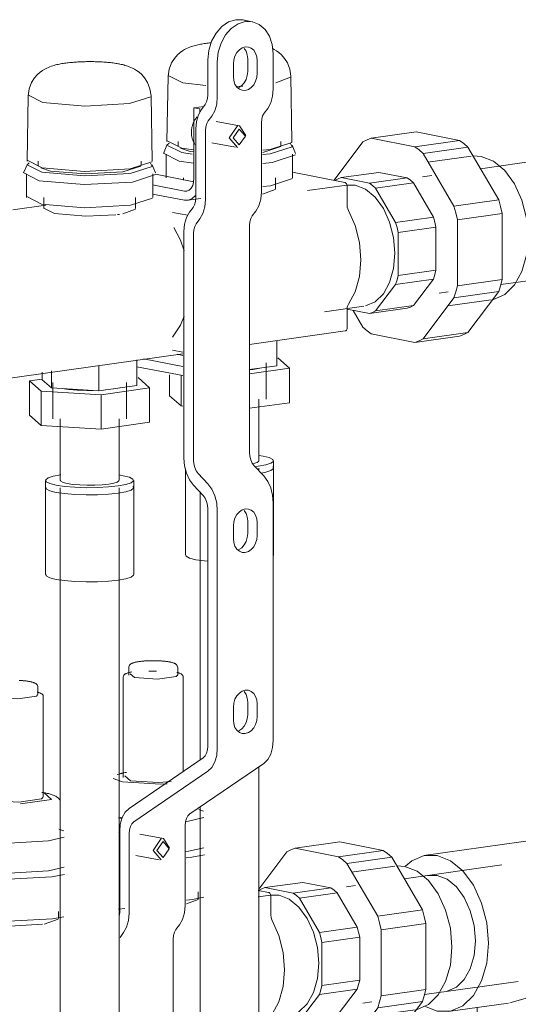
# Model space of a CAD drawing. Header units: millimetres. Extents: x 38570 to 76040, y -5041 to 9267.
# Tile 78 of 169: x 50769 to 50904, y 147 to 415. Entities that reach past the tile are written whole.
import ezdxf

# ---------------------------------------------------------------- set-up
doc = ezdxf.new("R2010")
doc.units = ezdxf.units.MM
doc.layers.add('M-EQPM-____-OTLN', color=50, linetype='Continuous', lineweight=20)
doc.layers.add('P-PIPE-____-OTLN', color=3, linetype='Continuous', lineweight=20)

# ---------------------------------------------------------------- blocks, each defined once
blk = doc.blocks.new('ADSK_Коллектор с регулирующими клапанами и расходомерами - N5-1658201-3D Отопление left')
at = {"layer": 'M-EQPM-____-OTLN'}
for p, q in [((50832.08, 414.32), (50829.48, 414.82)), ((50837.79, 405.57), (50837.79, 396.02)), ((50819.97, 403.93), (50819.97, 394.38)), ((50822.56, 393.88), (50822.56, 403.43)), ((50826.94, 399.36), (50826.94, 402.81)), ((50830.82, 400.77), (50830.82, 404.22)), ((50833.41, 403.72), (50833.41, 400.27)), ((50809.15, 399.46), (50808.84, 381.71)), ((50809.2, 399.67), (50813.14, 397.66)), ((50842.88, 381.71), (50842.57, 399.46)), ((50842.57, 399.46), (50842.57, 399.46)), ((50813.14, 397.66), (50819.44, 396.91)), ((50827.91, 396.72), (50829.53, 396.76)), ((50838.45, 397.64), (50842.52, 399.23)), ((50771.09, 394.11), (50770.78, 376.37)), ((50771.14, 394.33), (50775.08, 392.32)), ((50804.51, 394.11), (50804.51, 394.12)), ((50804.82, 376.37), (50804.51, 394.11)), ((50819.21, 391.74), (50818.25, 390.46)), ((50818.85, 391.25), (50816.21, 390.88)), ((50817.83, 390.57), (50816.21, 390.88)), ((50816.21, 390.88), (50816.21, 371.65)), ((50817.83, 389.71), (50817.83, 390.57)), ((50836.27, 390.73), (50835.31, 389.45)), ((50820.08, 387.31), (50821.04, 388.59)), ((50828.63, 385.94), (50822.23, 387.18)), ((50830.32, 383.35), (50828.63, 385.94)), ((50834.55, 386.81), (50834.55, 368.04)), ((50816.73, 385.17), (50816.73, 366.4)), ((50819.32, 365.9), (50819.32, 384.67)), ((50808.82, 380.71), (50807.9, 378.49)), ((50808.9, 381.93), (50812.91, 379.89)), ((50811.86, 381.71), (50811.86, 380.52)), ((50821.1, 381.37), (50827.5, 380.14)), ((50839.87, 380.52), (50839.87, 381.71)), ((50843.82, 378.49), (50842.91, 380.71)), ((50807.92, 378.52), (50812.16, 376.36)), ((50808.68, 378.28), (50808.68, 371.84)), ((50812.57, 379.86), (50815.2, 379.02)), ((50812.86, 378.7), (50815.67, 378.26)), ((50812.91, 379.89), (50816.12, 379.44)), ((50815.2, 379.02), (50816.17, 378.88)), ((50834.94, 378.76), (50839.82, 380.34)), ((50843.05, 371.84), (50843.05, 378.28)), ((50770.76, 375.37), (50769.84, 373.14)), ((50770.84, 376.59), (50774.85, 374.54)), ((50773.79, 376.36), (50773.79, 375.18)), ((50801.81, 375.18), (50801.81, 376.36)), ((50805.76, 373.14), (50804.84, 375.37)), ((50812.16, 376.36), (50816.11, 375.83)), ((50769.86, 373.18), (50774.1, 371.02)), ((50770.62, 372.94), (50770.62, 366.5)), ((50774.51, 374.51), (50777.14, 373.68)), ((50804.98, 366.5), (50804.98, 372.94)), ((50805.71, 372.79), (50816.13, 370.77)), ((50842.99, 373.35), (50857.24, 370.59)), ((50813.61, 368.21), (50804.93, 369.89)), ((50813.36, 371.84), (50813.36, 371.17)), ((50838.36, 368.78), (50838.36, 371.84)), ((50804.93, 367.42), (50813.61, 365.74)), ((50834.86, 367.36), (50838.32, 368.62)), ((50857.89, 369.48), (50857.89, 364.39)), ((50770.67, 366.72), (50774.72, 364.66)), ((50775.3, 366.5), (50775.3, 363.44)), ((50800.3, 363.44), (50800.3, 366.5)), ((50814.52, 365.72), (50818.11, 366.22)), ((50775.86, 364.39), (50766.87, 363.12)), ((50775.34, 363.6), (50778.28, 362.1)), ((50795.35, 361.8), (50795.91, 361.87)), ((50796.8, 362.02), (50800.26, 363.28)), ((50814.52, 361.62), (50810.37, 362.42)), ((50815.97, 363.76), (50815, 362.48)), ((50833.03, 362.75), (50832.06, 361.48)), ((50816.84, 359.34), (50817.8, 360.62)), ((50813.48, 357.2), (50813.48, 295.48)), ((50816.08, 294.98), (50816.08, 356.7)), ((50831.3, 358.83), (50831.3, 297.12)), ((50857.89, 336.11), (50857.89, 331.01)), ((50831.3, 326.49), (50857.38, 330.15)), ((50838.75, 320.69), (50838.75, 327.59)), ((50810.37, 324.94), (50813.19, 324.4)), ((50679.26, 305.14), (50813.19, 323.94)), ((50800.69, 315.34), (50800.69, 322.25)), ((50813.19, 320.45), (50802.51, 322.52)), ((50811.66, 323.8), (50813.19, 323.5)), ((50842.18, 319.99), (50839.05, 322.8)), ((50774.91, 316.85), (50774.91, 318.97)), ((50777.38, 314.63), (50777.38, 319.32)), ((50790.28, 320.78), (50790.28, 313.88)), ((50800.69, 320.4), (50813.19, 317.99)), ((50838.75, 320.69), (50831.3, 319.64)), ((50831.3, 318.46), (50842.18, 319.99)), ((50832.35, 319.69), (50831.34, 319.57)), ((50834.1, 320.01), (50832.35, 319.69)), ((50835.86, 311.58), (50835.86, 321.44)), ((50842.18, 310.62), (50842.18, 319.99)), ((50774.91, 317.04), (50771.48, 316.56)), ((50771.48, 316.56), (50774.61, 313.75)), ((50771.48, 307.19), (50771.48, 316.56)), ((50777.38, 314.63), (50774.91, 316.85)), ((50804.12, 314.65), (50800.98, 317.46)), ((50809.54, 312.53), (50809.54, 318.2)), ((50812.68, 309.73), (50812.68, 318.09)), ((50774.61, 313.75), (50790.93, 312.8)), ((50774.61, 304.38), (50774.61, 313.75)), ((50790.28, 313.88), (50777.38, 314.63)), ((50777.8, 316.1), (50777.8, 306.23)), ((50800.69, 315.34), (50790.28, 313.88)), ((50790.93, 312.8), (50804.12, 314.65)), ((50794.28, 314.35), (50792.09, 314.12)), ((50796.03, 314.67), (50794.28, 314.35)), ((50797.8, 306.23), (50797.8, 316.1)), ((50804.12, 305.28), (50804.12, 314.65)), ((50790.93, 303.43), (50790.93, 312.8)), ((50812.68, 309.73), (50809.54, 312.53)), ((50833.86, 294.81), (50833.86, 311.58)), ((50813.19, 309.7), (50812.68, 309.73)), ((50842.18, 310.62), (50831.3, 309.09)), ((50774.61, 304.38), (50771.48, 307.19)), ((50779.8, 306.23), (50779.8, 289.47)), ((50795.8, 289.47), (50795.8, 306.23)), ((50790.93, 303.43), (50774.61, 304.38)), ((50804.12, 305.28), (50790.93, 303.43)), ((50837.86, 292.84), (50837.86, 294.81)), ((50813.86, 292.63), (50813.86, 269.17)), ((50832.6, 293.45), (50835.19, 290.67)), ((50832.86, 293.2), (50833.64, 293.3)), ((50837.86, 292.84), (50837.66, 293.2)), ((50837.66, 293.2), (50837.86, 292.84)), ((50837.86, 269.17), (50837.86, 292.84)), ((50775.8, 289.47), (50775.8, 287.49)), ((50799.8, 287.49), (50799.8, 289.47)), ((50819.97, 288.53), (50817.38, 291.31)), ((50775.8, 287.49), (50775.8, 263.82)), ((50799.8, 287.49), (50799.6, 287.85)), ((50799.6, 287.85), (50799.8, 287.49)), ((50799.8, 263.82), (50799.8, 287.49)), ((50816.08, 288.15), (50818.67, 285.37)), ((50819.97, 281.7), (50819.97, 217.14)), ((50837.79, 283.34), (50837.79, 218.78)), ((50822.56, 216.64), (50822.56, 281.2)), ((50826.94, 273.61), (50826.94, 277.06)), ((50830.82, 275.02), (50830.82, 278.47)), ((50833.41, 277.97), (50833.41, 274.51)), ((50837.86, 269.17), (50837.82, 269.01)), ((50796.96, 236), (50796.96, 208.58)), ((50798.43, 238.46), (50798.43, 236.49)), ((50798.82, 236.86), (50800.03, 235.78)), ((50805.99, 237.56), (50803.9, 237.57)), ((50811.79, 236.49), (50811.79, 238.46)), ((50813.26, 210.27), (50813.26, 236)), ((50773.72, 231.15), (50773.72, 233.12)), ((50775.2, 203.23), (50775.2, 230.65)), ((50830.82, 225.7), (50830.82, 229.15)), ((50833.41, 228.65), (50833.41, 225.2)), ((50826.94, 224.29), (50826.94, 227.74)), ((50818.67, 213.98), (50798.57, 200.21)), ((50835.19, 212.45), (50815.09, 198.68)), ((50795.27, 209.38), (50796.57, 209.71)), ((50799.87, 196.55), (50819.97, 210.31)), ((50796.76, 207.4), (50794.25, 208.31)), ((50797.43, 209.03), (50798.91, 207.71)), ((50774.9, 204.5), (50775.4, 204.41)), ((50818.84, 199.43), (50817.49, 199.86)), ((50796.74, 197.81), (50795.69, 197.67)), ((50796.59, 197.41), (50795.69, 197.59)), ((50780.78, 194.09), (50779.42, 194.52)), ((50795.98, 193.88), (50795.98, 172.17)), ((50798.57, 171.67), (50798.57, 193.38)), ((50807.88, 191.97), (50801.47, 193.21)), ((50813.79, 195.52), (50813.79, 173.8)), ((50809.56, 189.39), (50807.88, 191.97)), ((50795.82, 186.91), (50795.94, 186.77)), ((50800.35, 187.41), (50806.75, 186.17)), ((50817.37, 175.53), (50817.37, 177.51)), ((50833.72, 177.88), (50836.49, 177.34)), ((50814.16, 174.18), (50817.33, 175.37)), ((50837.14, 176.23), (50837.14, 171.14)), ((50779.31, 170.19), (50779.31, 172.16)), ((50795.66, 172.73), (50797.35, 172.97)), ((50795.98, 172.17), (50795.89, 171.16)), ((50775.47, 168.72), (50779.27, 170.03)), ((50796.09, 165.1), (50797.05, 166.38)), ((50812.28, 168.52), (50811.31, 167.24)), ((50810.55, 164.6), (50810.55, 112.97))]:
    blk.add_line(p, q, dxfattribs=at)
for points in [[(50819.97, 403.93, 0), (50820.23, 406.52, 0), (50820.99, 409.01, 0), (50822.2, 411.22, 0), (50823.78, 413.01, 0), (50825.61, 414.25, 0), (50827.58, 414.87, 0)], [(50830.18, 414.36, 0), (50828.21, 413.75, 0), (50826.37, 412.51, 0), (50824.79, 410.72, 0), (50823.58, 408.51, 0), (50822.82, 406.02, 0), (50822.56, 403.43, 0)], [(50827.58, 414.87, 0), (50829.55, 414.81, 0), (50830.73, 414.42, 0)], [(50837.79, 405.57, 0), (50837.53, 408.09, 0), (50836.77, 410.36, 0), (50835.56, 412.23, 0), (50833.98, 413.58, 0), (50832.15, 414.3, 0), (50830.18, 414.36, 0)], [(50809.15, 399.46, 0), (50809.44, 401.43, 0), (50810.08, 403.08, 0), (50810.88, 404.34, 0), (50811.68, 405.26, 0), (50812.42, 405.91, 0), (50813.07, 406.38, 0), (50813.65, 406.74, 0), (50814.17, 407.01, 0), (50814.64, 407.23, 0), (50815.07, 407.4, 0), (50815.48, 407.55, 0), (50815.86, 407.68, 0), (50816.23, 407.79, 0), (50816.59, 407.88, 0), (50816.94, 407.97, 0), (50817.28, 408.05, 0), (50817.63, 408.12, 0), (50817.97, 408.19, 0), (50818.31, 408.25, 0), (50818.66, 408.31, 0), (50819.01, 408.36, 0), (50819.36, 408.41, 0), (50819.71, 408.46, 0), (50820.07, 408.5, 0), (50820.43, 408.54, 0), (50820.79, 408.57, 0)], [(50826.94, 402.81, 0), (50827.05, 403.91, 0), (50827.37, 404.97, 0), (50827.89, 405.91, 0), (50828.56, 406.67, 0), (50829.34, 407.2, 0), (50830.18, 407.46, 0), (50831.01, 407.43, 0), (50831.79, 407.13, 0), (50832.46, 406.55, 0), (50832.98, 405.76, 0), (50833.3, 404.79, 0), (50833.41, 403.72, 0)], [(50830.82, 404.22, 0), (50830.71, 405.29, 0), (50830.38, 406.26, 0), (50829.87, 407.06, 0)], [(50842.57, 399.46, 0), (50842.28, 401.43, 0), (50841.64, 403.08, 0), (50840.84, 404.34, 0), (50840.04, 405.26, 0), (50839.31, 405.91, 0), (50838.65, 406.38, 0), (50838.07, 406.74, 0), (50837.55, 407.01, 0)], [(50771.09, 394.12, 0), (50771.38, 396.08, 0), (50772.02, 397.74, 0), (50772.82, 399, 0), (50773.62, 399.91, 0), (50774.35, 400.56, 0), (50775.01, 401.04, 0), (50775.59, 401.39, 0), (50776.11, 401.67, 0), (50776.58, 401.88, 0), (50777.01, 402.06, 0), (50777.42, 402.21, 0), (50777.8, 402.33, 0), (50778.17, 402.44, 0), (50778.52, 402.54, 0), (50778.87, 402.63, 0), (50779.22, 402.71, 0), (50779.56, 402.78, 0), (50779.91, 402.84, 0), (50780.25, 402.91, 0), (50780.6, 402.96, 0), (50780.94, 403.02, 0), (50781.29, 403.07, 0), (50781.65, 403.11, 0), (50782, 403.15, 0), (50782.37, 403.19, 0), (50782.73, 403.23, 0), (50783.1, 403.26, 0), (50783.47, 403.29, 0), (50783.85, 403.32, 0), (50784.23, 403.35, 0), (50784.61, 403.37, 0), (50784.99, 403.39, 0), (50785.38, 403.41, 0), (50785.77, 403.42, 0), (50786.16, 403.44, 0), (50786.55, 403.44, 0), (50786.95, 403.45, 0), (50787.34, 403.46, 0), (50787.74, 403.46, 0), (50788.14, 403.46, 0), (50788.53, 403.45, 0), (50788.92, 403.45, 0), (50789.32, 403.44, 0), (50789.71, 403.43, 0), (50790.1, 403.41, 0), (50790.49, 403.4, 0), (50790.87, 403.38, 0), (50791.26, 403.36, 0), (50791.64, 403.33, 0), (50792.01, 403.3, 0), (50792.39, 403.27, 0), (50792.76, 403.24, 0), (50793.12, 403.2, 0), (50793.49, 403.17, 0), (50793.84, 403.12, 0), (50794.2, 403.08, 0), (50794.55, 403.03, 0), (50794.9, 402.98, 0), (50795.24, 402.92, 0), (50795.59, 402.86, 0), (50795.86, 402.81, 0)], [(50804.51, 394.12, 0), (50804.22, 396.08, 0), (50803.58, 397.74, 0), (50802.78, 399, 0), (50801.98, 399.91, 0), (50801.25, 400.56, 0), (50800.59, 401.04, 0), (50800.01, 401.39, 0), (50799.49, 401.67, 0), (50799.02, 401.88, 0), (50798.59, 402.06, 0), (50798.18, 402.21, 0), (50797.8, 402.33, 0), (50797.43, 402.44, 0), (50797.08, 402.54, 0), (50796.72, 402.63, 0), (50796.38, 402.71, 0), (50796.04, 402.78, 0), (50795.86, 402.81, 0)], [(50833.41, 400.27, 0), (50833.3, 399.17, 0), (50832.98, 398.11, 0), (50832.46, 397.17, 0), (50831.79, 396.41, 0), (50831.01, 395.88, 0), (50830.18, 395.62, 0), (50829.34, 395.65, 0), (50828.56, 395.96, 0), (50827.89, 396.53, 0), (50827.37, 397.33, 0), (50827.05, 398.29, 0), (50826.94, 399.36, 0)], [(50828.42, 396.39, 0), (50829.2, 396.91, 0), (50829.87, 397.67, 0), (50830.38, 398.62, 0), (50830.71, 399.67, 0), (50830.82, 400.77, 0)], [(50819.97, 394.38, 0), (50819.88, 393.38, 0), (50819.62, 392.47, 0), (50819.21, 391.74, 0)], [(50837.79, 396.02, 0), (50837.61, 394.01, 0), (50837.09, 392.21, 0), (50836.27, 390.73, 0)], [(50775.08, 392.32, 0), (50786.47, 391.36, 0), (50798.64, 392.01, 0), (50804.46, 393.89, 0)], [(50821.04, 388.59, 0), (50821.87, 390.07, 0), (50822.39, 391.87, 0), (50822.56, 393.88, 0)], [(50818.25, 390.46, 0), (50817.42, 388.98, 0), (50816.9, 387.18, 0), (50816.73, 385.17, 0)], [(50835.31, 389.45, 0), (50834.89, 388.71, 0), (50834.63, 387.81, 0), (50834.55, 386.81, 0)], [(50817.05, 388.39, 0), (50816.93, 388.25, 0), (50816.81, 388.1, 0), (50816.69, 387.95, 0), (50816.58, 387.79, 0), (50816.48, 387.63, 0), (50816.38, 387.46, 0), (50816.28, 387.29, 0), (50816.19, 387.12, 0), (50816.11, 386.94, 0), (50816.03, 386.76, 0), (50815.95, 386.58, 0), (50815.88, 386.4, 0), (50815.82, 386.21, 0), (50815.76, 386.02, 0), (50815.71, 385.83, 0), (50815.66, 385.63, 0), (50815.62, 385.44, 0), (50815.59, 385.24, 0), (50815.56, 385.05, 0), (50815.54, 384.85, 0), (50815.52, 384.65, 0), (50815.51, 384.45, 0), (50815.5, 384.25, 0), (50815.5, 384.06, 0), (50815.51, 383.86, 0), (50815.53, 383.66, 0), (50815.55, 383.47, 0), (50815.57, 383.28, 0), (50815.6, 383.09, 0), (50815.64, 382.9, 0), (50815.69, 382.71, 0), (50815.74, 382.53, 0), (50815.79, 382.34, 0), (50815.86, 382.16, 0), (50815.93, 381.99, 0), (50816, 381.82, 0), (50816.08, 381.65, 0), (50816.17, 381.48, 0), (50816.26, 381.32, 0), (50816.36, 381.17, 0), (50816.47, 381.02, 0), (50816.58, 380.87, 0), (50816.69, 380.73, 0)], [(50819.32, 384.67, 0), (50819.41, 385.68, 0), (50819.67, 386.58, 0), (50820.08, 387.31, 0)], [(50828.07, 385.95, 0), (50825.82, 382.72, 0), (50828.07, 380.12, 0)], [(50828.55, 385.11, 0), (50826.88, 382.71, 0), (50828.55, 380.77, 0)], [(50828.55, 380.77, 0), (50830.23, 383.18, 0), (50828.55, 385.11, 0)], [(50809.41, 381.28, 0), (50808.83, 380.75, 0), (50812.86, 378.7, 0)], [(50834.86, 378.13, 0), (50836.94, 378.38, 0), (50842.89, 380.3, 0), (50842.45, 381.19, 0)], [(50834.94, 379.34, 0), (50836.9, 379.57, 0), (50842.83, 381.48, 0), (50842.87, 381.69, 0)], [(50834.99, 375.74, 0), (50837.53, 376.03, 0), (50843.8, 378.05, 0)], [(50771.35, 375.94, 0), (50770.77, 375.4, 0), (50774.8, 373.35, 0)], [(50774.8, 373.35, 0), (50786.44, 372.37, 0), (50798.88, 373.03, 0), (50804.83, 374.95, 0), (50804.39, 375.85, 0)], [(50774.85, 374.54, 0), (50786.44, 373.57, 0), (50798.84, 374.23, 0), (50804.76, 376.14, 0), (50804.81, 376.35, 0)], [(50774.1, 371.02, 0), (50786.36, 369.98, 0), (50799.47, 370.68, 0), (50805.74, 372.7, 0)], [(50777.14, 373.68, 0), (50786.68, 372.88, 0), (50796.88, 373.42, 0), (50801.76, 374.99, 0)], [(50816.21, 371.65, 0), (50816.12, 370.65, 0), (50815.86, 369.75, 0), (50815.45, 369.01, 0), (50814.91, 368.48, 0), (50814.28, 368.21, 0), (50813.61, 368.21, 0)], [(50834.95, 369.45, 0), (50837, 369.69, 0), (50842.99, 371.62, 0)], [(50857.24, 370.59, 0), (50857.41, 370.53, 0), (50857.57, 370.4, 0), (50857.7, 370.21, 0), (50857.8, 369.99, 0), (50857.87, 369.74, 0), (50857.89, 369.48, 0)], [(50834.55, 368.04, 0), (50834.37, 366.03, 0), (50833.85, 364.23, 0), (50833.03, 362.75, 0)], [(50774.72, 364.66, 0), (50786.43, 363.68, 0), (50798.94, 364.34, 0), (50804.93, 366.27, 0)], [(50813.61, 365.74, 0), (50814.7, 365.75, 0), (50815.72, 366.19, 0), (50816.59, 367.04, 0)], [(50816.73, 366.4, 0), (50816.64, 365.4, 0), (50816.38, 364.5, 0), (50815.97, 363.76, 0)], [(50817.8, 360.62, 0), (50818.63, 362.09, 0), (50819.14, 363.89, 0), (50819.32, 365.9, 0)], [(50778.28, 362.1, 0), (50786.8, 361.39, 0), (50794.9, 361.75, 0)], [(50815, 362.48, 0), (50814.18, 361.01, 0), (50813.66, 359.21, 0), (50813.48, 357.2, 0)], [(50857.89, 364.39, 0), (50857.93, 363.88, 0), (50858.05, 363.4, 0), (50858.25, 362.96, 0)], [(50858.25, 362.96, 0), (50860.08, 358.83, 0), (50861.23, 354.25, 0), (50861.62, 349.53, 0), (50861.23, 344.95, 0), (50860.08, 340.82, 0), (50858.25, 337.4, 0)], [(50816.08, 356.7, 0), (50816.17, 357.7, 0), (50816.43, 358.6, 0), (50816.84, 359.34, 0)], [(50832.06, 361.48, 0), (50831.65, 360.74, 0), (50831.39, 359.84, 0), (50831.3, 358.83, 0)], [(50810.73, 358.32, 0), (50812.52, 354.83, 0), (50813.57, 351.92, 0)], [(50858.25, 337.4, 0), (50858.05, 337.03, 0), (50857.93, 336.59, 0), (50857.89, 336.11, 0)], [(50813.54, 334.14, 0), (50812.52, 331.71, 0), (50810.37, 328.47, 0)], [(50857.89, 331.01, 0), (50857.87, 330.76, 0), (50857.8, 330.54, 0), (50857.7, 330.35, 0), (50857.57, 330.22, 0), (50857.41, 330.15, 0), (50857.38, 330.15, 0)], [(50788.65, 313.96, 0), (50787, 313.96, 0), (50784.45, 314.05, 0), (50782.13, 314.25, 0), (50780.85, 314.42, 0)], [(50813.48, 295.48, 0), (50813.66, 293.41, 0), (50814.18, 291.4, 0), (50815, 289.61, 0), (50816.08, 288.15, 0)], [(50817.38, 291.31, 0), (50816.84, 292.04, 0), (50816.43, 292.94, 0), (50816.17, 293.94, 0), (50816.08, 294.98, 0)], [(50831.3, 297.12, 0), (50831.39, 296.08, 0), (50831.65, 295.08, 0), (50832.06, 294.18, 0), (50832.6, 293.45, 0)], [(50833.64, 293.3, 0), (50835.74, 293.69, 0), (50837.17, 294.15, 0), (50837.82, 294.65, 0), (50837.66, 295.17, 0), (50836.7, 295.66, 0), (50835, 296.09, 0), (50833.86, 296.28, 0)], [(50833.84, 294.7, 0), (50833.4, 294.37, 0), (50832.45, 294.06, 0)], [(50834.52, 291.47, 0), (50835.74, 291.72, 0), (50837.17, 292.17, 0), (50837.82, 292.68, 0)], [(50837.82, 292.68, 0), (50837.17, 292.17, 0), (50835.74, 291.72, 0), (50834.52, 291.47, 0)], [(50779.92, 290.96, 0), (50777.92, 290.59, 0), (50776.49, 290.13, 0), (50775.84, 289.62, 0), (50776, 289.11, 0), (50776.96, 288.62, 0), (50778.67, 288.18, 0), (50780.99, 287.84, 0), (50783.78, 287.6, 0), (50786.84, 287.49, 0), (50789.97, 287.52, 0), (50792.95, 287.68, 0), (50795.58, 287.96, 0)], [(50792.99, 288.46, 0), (50791.23, 288.28, 0), (50789.25, 288.17, 0), (50787.16, 288.15, 0), (50785.12, 288.22, 0), (50783.26, 288.38, 0), (50781.71, 288.61, 0), (50780.57, 288.9, 0), (50779.93, 289.23, 0), (50779.83, 289.57, 0)], [(50795.58, 287.96, 0), (50797.68, 288.34, 0), (50799.11, 288.8, 0), (50799.76, 289.31, 0), (50799.6, 289.82, 0), (50798.64, 290.32, 0), (50796.93, 290.75, 0), (50795.8, 290.94, 0)], [(50835.19, 290.67, 0), (50836.27, 289.21, 0), (50837.09, 287.42, 0), (50837.61, 285.41, 0), (50837.79, 283.34, 0)], [(50775.84, 287.65, 0), (50776, 287.14, 0), (50776.96, 286.64, 0), (50778.67, 286.21, 0), (50780.99, 285.87, 0), (50783.78, 285.63, 0), (50786.84, 285.52, 0), (50789.97, 285.55, 0), (50792.95, 285.71, 0), (50795.58, 285.99, 0)], [(50795.58, 285.99, 0), (50792.95, 285.71, 0), (50789.97, 285.55, 0), (50786.84, 285.52, 0), (50783.78, 285.63, 0), (50780.99, 285.87, 0), (50778.67, 286.21, 0), (50776.96, 286.64, 0), (50776, 287.14, 0), (50775.84, 287.65, 0)], [(50795.77, 289.36, 0), (50795.34, 289.02, 0), (50794.39, 288.72, 0), (50792.99, 288.46, 0)], [(50795.58, 285.99, 0), (50797.68, 286.37, 0), (50799.11, 286.83, 0), (50799.76, 287.34, 0)], [(50799.76, 287.34, 0), (50799.11, 286.83, 0), (50797.68, 286.37, 0), (50795.58, 285.99, 0)], [(50822.56, 281.2, 0), (50822.39, 283.28, 0), (50821.87, 285.28, 0), (50821.04, 287.07, 0), (50819.97, 288.53, 0)], [(50818.67, 285.37, 0), (50819.21, 284.64, 0), (50819.62, 283.74, 0), (50819.88, 282.74, 0), (50819.97, 281.7, 0)], [(50826.94, 277.06, 0), (50827.05, 278.16, 0), (50827.37, 279.21, 0), (50827.89, 280.15, 0), (50828.56, 280.91, 0), (50829.34, 281.44, 0), (50830.18, 281.7, 0), (50831.01, 281.68, 0), (50831.79, 281.37, 0), (50832.46, 280.8, 0), (50832.98, 280, 0), (50833.3, 279.04, 0), (50833.41, 277.97, 0)], [(50830.82, 278.47, 0), (50830.71, 279.54, 0), (50830.38, 280.5, 0), (50829.87, 281.3, 0)], [(50833.41, 274.51, 0), (50833.3, 273.41, 0), (50832.98, 272.36, 0), (50832.46, 271.42, 0), (50831.79, 270.66, 0), (50831.01, 270.13, 0), (50830.18, 269.87, 0), (50829.34, 269.89, 0), (50828.56, 270.2, 0), (50827.89, 270.77, 0), (50827.37, 271.57, 0), (50827.05, 272.54, 0), (50826.94, 273.61, 0)], [(50828.42, 270.63, 0), (50829.2, 271.16, 0), (50829.87, 271.92, 0), (50830.38, 272.86, 0), (50830.71, 273.92, 0), (50830.82, 275.02, 0)], [(50819.93, 267.45, 0), (50819.05, 267.54, 0), (50816.73, 267.88, 0), (50815.02, 268.32, 0), (50814.06, 268.81, 0), (50813.9, 269.32, 0)], [(50795.58, 262.32, 0), (50792.95, 262.04, 0), (50789.97, 261.88, 0), (50786.84, 261.85, 0), (50783.78, 261.96, 0), (50780.99, 262.19, 0), (50778.67, 262.54, 0), (50776.96, 262.97, 0), (50776, 263.46, 0), (50775.84, 263.98, 0)], [(50799.8, 263.82, 0), (50799.76, 263.66, 0), (50799.11, 263.16, 0), (50797.68, 262.7, 0), (50795.58, 262.32, 0)], [(50798.43, 238.46, 0), (50798.47, 238.74, 0), (50798.55, 238.97, 0), (50798.67, 239.16, 0), (50798.79, 239.31, 0), (50798.92, 239.42, 0), (50799.04, 239.51, 0), (50799.16, 239.59, 0), (50799.28, 239.65, 0), (50799.4, 239.71, 0), (50799.52, 239.76, 0), (50799.64, 239.8, 0), (50799.77, 239.85, 0), (50799.91, 239.89, 0), (50800.05, 239.93, 0), (50800.19, 239.96, 0), (50800.34, 240, 0), (50800.5, 240.03, 0), (50800.66, 240.06, 0), (50800.83, 240.09, 0), (50801, 240.12, 0), (50801.18, 240.15, 0), (50801.36, 240.17, 0), (50801.55, 240.2, 0), (50801.74, 240.22, 0), (50801.94, 240.24, 0), (50802.14, 240.26, 0), (50802.35, 240.28, 0), (50802.56, 240.3, 0), (50802.77, 240.32, 0), (50802.99, 240.33, 0), (50803.21, 240.34, 0), (50803.43, 240.36, 0), (50803.66, 240.37, 0), (50803.89, 240.38, 0), (50804.12, 240.38, 0), (50804.35, 240.39, 0), (50804.58, 240.39, 0), (50804.81, 240.4, 0), (50805.05, 240.4, 0), (50805.28, 240.4, 0), (50805.51, 240.39, 0), (50805.75, 240.39, 0), (50805.98, 240.39, 0), (50806.21, 240.38, 0), (50806.44, 240.37, 0), (50806.67, 240.36, 0), (50806.89, 240.35, 0), (50807.11, 240.34, 0), (50807.33, 240.32, 0), (50807.55, 240.31, 0), (50807.76, 240.29, 0), (50807.97, 240.27, 0), (50808.17, 240.25, 0), (50808.37, 240.23, 0), (50808.57, 240.21, 0), (50808.76, 240.19, 0), (50808.95, 240.16, 0), (50809.13, 240.14, 0), (50809.3, 240.11, 0), (50809.47, 240.08, 0), (50809.62, 240.05, 0)], [(50811.79, 238.46, 0), (50811.75, 238.74, 0), (50811.67, 238.97, 0), (50811.55, 239.16, 0), (50811.43, 239.31, 0), (50811.3, 239.42, 0), (50811.18, 239.51, 0), (50811.06, 239.59, 0), (50810.94, 239.65, 0), (50810.82, 239.71, 0), (50810.7, 239.76, 0), (50810.58, 239.8, 0), (50810.45, 239.85, 0), (50810.31, 239.89, 0), (50810.17, 239.93, 0), (50810.03, 239.96, 0), (50809.88, 240, 0), (50809.72, 240.03, 0), (50809.62, 240.05, 0)], [(50796.96, 236, 0), (50796.98, 236.16, 0), (50797.04, 236.32, 0), (50797.11, 236.44, 0), (50797.2, 236.55, 0), (50797.3, 236.63, 0), (50797.4, 236.71, 0), (50797.51, 236.78, 0), (50797.63, 236.84, 0), (50797.75, 236.9, 0), (50797.88, 236.95, 0), (50798.02, 237, 0), (50798.17, 237.05, 0), (50798.33, 237.1, 0), (50798.5, 237.15, 0), (50798.68, 237.19, 0), (50798.87, 237.24, 0), (50799.06, 237.28, 0), (50799.27, 237.32, 0)], [(50800.03, 235.78, 0), (50806.32, 235.41, 0), (50811.4, 236.12, 0), (50811.7, 236.43, 0)], [(50813.26, 236, 0), (50813.24, 236.16, 0), (50813.19, 236.32, 0), (50813.11, 236.44, 0), (50813.02, 236.55, 0), (50812.92, 236.63, 0), (50812.82, 236.71, 0), (50812.71, 236.78, 0), (50812.59, 236.84, 0), (50812.47, 236.9, 0), (50812.34, 236.95, 0), (50812.2, 237, 0), (50812.05, 237.05, 0), (50811.89, 237.1, 0), (50811.72, 237.15, 0), (50811.54, 237.19, 0)], [(50768.6, 235.02, 0), (50768.83, 235.01, 0), (50769.05, 235, 0), (50769.27, 234.98, 0), (50769.49, 234.97, 0), (50769.7, 234.95, 0), (50769.91, 234.93, 0), (50770.11, 234.91, 0), (50770.31, 234.89, 0), (50770.51, 234.87, 0), (50770.7, 234.84, 0), (50770.89, 234.82, 0), (50771.07, 234.79, 0), (50771.24, 234.76, 0), (50771.41, 234.73, 0), (50771.56, 234.71, 0)], [(50773.72, 233.12, 0), (50773.69, 233.39, 0), (50773.61, 233.63, 0), (50773.49, 233.82, 0), (50773.37, 233.97, 0), (50773.24, 234.08, 0), (50773.12, 234.17, 0), (50773, 234.24, 0), (50772.88, 234.31, 0), (50772.76, 234.36, 0), (50772.64, 234.41, 0), (50772.51, 234.46, 0), (50772.39, 234.5, 0), (50772.25, 234.54, 0), (50772.11, 234.58, 0), (50771.97, 234.62, 0), (50771.82, 234.65, 0), (50771.66, 234.69, 0), (50771.56, 234.71, 0)], [(50761.97, 230.43, 0), (50768.26, 230.06, 0), (50773.34, 230.78, 0), (50773.64, 231.09, 0)], [(50775.2, 230.65, 0), (50775.18, 230.82, 0), (50775.12, 230.97, 0), (50775.05, 231.1, 0), (50774.96, 231.2, 0), (50774.86, 231.29, 0), (50774.76, 231.37, 0), (50774.65, 231.43, 0), (50774.53, 231.5, 0), (50774.41, 231.55, 0), (50774.28, 231.61, 0), (50774.14, 231.66, 0), (50773.99, 231.71, 0), (50773.83, 231.76, 0), (50773.66, 231.81, 0), (50773.48, 231.85, 0)], [(50826.94, 227.74, 0), (50827.05, 228.84, 0), (50827.37, 229.9, 0), (50827.89, 230.84, 0), (50828.56, 231.6, 0), (50829.34, 232.13, 0), (50830.18, 232.39, 0), (50831.01, 232.36, 0), (50831.79, 232.05, 0), (50832.46, 231.48, 0), (50832.98, 230.68, 0), (50833.3, 229.72, 0), (50833.41, 228.65, 0)], [(50830.82, 229.15, 0), (50830.71, 230.22, 0), (50830.38, 231.19, 0), (50829.87, 231.98, 0)], [(50833.41, 225.2, 0), (50833.3, 224.1, 0), (50832.98, 223.04, 0), (50832.46, 222.1, 0), (50831.79, 221.34, 0), (50831.01, 220.81, 0), (50830.18, 220.55, 0), (50829.34, 220.58, 0), (50828.56, 220.89, 0), (50827.89, 221.46, 0), (50827.37, 222.25, 0), (50827.05, 223.22, 0), (50826.94, 224.29, 0)], [(50828.42, 221.31, 0), (50829.2, 221.84, 0), (50829.87, 222.6, 0), (50830.38, 223.54, 0), (50830.71, 224.6, 0), (50830.82, 225.7, 0)], [(50819.97, 217.14, 0), (50819.88, 216.14, 0), (50819.62, 215.24, 0), (50819.21, 214.5, 0), (50818.67, 213.98, 0)], [(50837.79, 218.78, 0), (50837.61, 216.77, 0), (50837.09, 214.97, 0), (50836.27, 213.49, 0), (50835.19, 212.45, 0)], [(50819.97, 210.31, 0), (50821.04, 211.36, 0), (50821.87, 212.83, 0), (50822.39, 214.63, 0), (50822.56, 216.64, 0)], [(50795.87, 209.64, 0), (50796.17, 209.7, 0), (50796.49, 209.76, 0), (50796.81, 209.82, 0), (50797.15, 209.88, 0), (50797.49, 209.93, 0), (50797.85, 209.98, 0)], [(50808.91, 206.88, 0), (50807.1, 206.8, 0), (50796.76, 207.4, 0)], [(50798.91, 207.71, 0), (50806.59, 207.26, 0), (50809.98, 207.54, 0)], [(50775.4, 204.41, 0), (50777.39, 202.63, 0), (50769.03, 201.45, 0)], [(50774.83, 204.56, 0), (50775.17, 204.51, 0), (50775.5, 204.45, 0), (50775.79, 204.4, 0)], [(50779.79, 202.28, 0), (50779.56, 202.66, 0), (50779.32, 202.95, 0), (50779.07, 203.17, 0), (50778.83, 203.35, 0), (50778.59, 203.49, 0), (50778.36, 203.62, 0), (50778.13, 203.73, 0), (50777.89, 203.83, 0), (50777.64, 203.92, 0), (50777.39, 204, 0), (50777.13, 204.08, 0), (50776.86, 204.15, 0), (50776.58, 204.23, 0), (50776.29, 204.29, 0), (50775.98, 204.36, 0), (50775.79, 204.4, 0)], [(50760.84, 202.36, 0), (50768.52, 201.91, 0), (50774.73, 202.78, 0), (50775.09, 203.16, 0)], [(50798.57, 200.21, 0), (50797.5, 199.17, 0), (50796.67, 197.69, 0), (50796.15, 195.89, 0), (50795.98, 193.88, 0)], [(50815.09, 198.68, 0), (50814.55, 198.16, 0), (50814.14, 197.42, 0), (50813.88, 196.52, 0), (50813.79, 195.52, 0)], [(50798.57, 193.38, 0), (50798.66, 194.38, 0), (50798.92, 195.29, 0), (50799.33, 196.02, 0), (50799.87, 196.55, 0)], [(50814.04, 196.6, 0), (50814.68, 196.69, 0), (50818.93, 197.68, 0)], [(50795.94, 193.98, 0), (50795.83, 193.83, 0), (50795.73, 193.66, 0)], [(50757.27, 191.37, 0), (50765.87, 190.77, 0), (50776.62, 191.34, 0), (50780.87, 192.34, 0)], [(50807.31, 191.99, 0), (50805.06, 188.76, 0), (50807.31, 186.16, 0)], [(50807.8, 191.15, 0), (50806.13, 188.74, 0), (50807.8, 186.81, 0)], [(50807.8, 186.81, 0), (50809.48, 189.21, 0), (50807.8, 191.15, 0)], [(50813.93, 188.41, 0), (50814.68, 188.51, 0), (50818.93, 189.5, 0)], [(50814.05, 186.72, 0), (50815.61, 186.91, 0), (50819.05, 187.58, 0)], [(50757.13, 181.49, 0), (50765.76, 180.94, 0), (50777.55, 181.57, 0), (50780.99, 182.24, 0)], [(50757.26, 183.19, 0), (50765.87, 182.59, 0), (50776.62, 183.16, 0), (50780.87, 184.16, 0)], [(50836.49, 177.34, 0), (50836.66, 177.28, 0), (50836.81, 177.15, 0), (50836.95, 176.96, 0), (50837.05, 176.74, 0), (50837.12, 176.49, 0), (50837.14, 176.23, 0)], [(50814.15, 175.24, 0), (50815.8, 175.44, 0), (50818.88, 176.05, 0)], [(50797.05, 166.38, 0), (50797.87, 167.85, 0), (50798.39, 169.66, 0), (50798.57, 171.67, 0)], [(50813.79, 173.8, 0), (50813.62, 171.8, 0), (50813.1, 169.99, 0), (50812.28, 168.52, 0)], [(50757.52, 169.98, 0), (50765.73, 169.46, 0), (50777.74, 170.1, 0), (50780.82, 170.71, 0)], [(50757.71, 168.88, 0), (50766.07, 168.18, 0), (50775, 168.65, 0)], [(50837.14, 171.14, 0), (50837.18, 170.63, 0), (50837.3, 170.15, 0), (50837.5, 169.71, 0)], [(50837.5, 169.71, 0), (50839.33, 165.58, 0), (50840.48, 161, 0), (50840.87, 156.28, 0), (50840.48, 151.7, 0), (50839.33, 147.57, 0), (50837.5, 144.15, 0)], [(50811.31, 167.24, 0), (50810.9, 166.5, 0), (50810.64, 165.6, 0), (50810.55, 164.6, 0)]]:
    blk.add_polyline3d(points, dxfattribs=at)
blk = doc.blocks.new('ADSK_Полипропилен_Муфта разъемная НР - 32 х 1_-1254459-3D Отопление left')
at = {"layer": 'P-PIPE-____-OTLN', "color": 5}
for p, q in [((50864.48, 382.59), (50876.66, 384.3)), ((50876.66, 384.3), (50888.49, 382.01)), ((50862.2, 381.6), (50854.33, 371.16)), ((50876.31, 380.3), (50864.48, 382.59)), ((50888.49, 382.01), (50876.31, 380.3)), ((50878.59, 378.43), (50890.77, 380.14)), ((50886.96, 364.08), (50878.59, 378.43)), ((50890.77, 380.14), (50899.14, 365.79)), ((50891.63, 377.74), (50879.83, 376.09)), ((50866.55, 373.31), (50856.28, 371.87)), ((50866.55, 373.31), (50874.24, 371.83)), ((50857.8, 369.86), (50847.14, 368.37)), ((50863.96, 370.38), (50856.28, 371.87)), ((50863.96, 370.38), (50874.24, 371.83)), ((50875.93, 370.43), (50865.65, 368.99)), ((50875.93, 370.43), (50881.36, 361.12)), ((50871.09, 359.67), (50865.65, 368.99)), ((50899.14, 365.79), (50886.96, 364.08)), ((50887.9, 360.43), (50900.08, 362.14)), ((50900.08, 362.14), (50900.08, 344.14)), ((50871.09, 359.67), (50881.36, 361.12)), ((50887.9, 342.43), (50887.9, 360.43)), ((50882.07, 358.4), (50871.79, 356.96)), ((50871.79, 345.27), (50871.79, 356.96)), ((50882.07, 358.4), (50882.07, 346.72)), ((50871.79, 345.27), (50882.07, 346.72)), ((50881.36, 344.27), (50871.09, 342.83)), ((50881.36, 344.27), (50875.93, 337.06)), ((50900.08, 344.14), (50887.9, 342.43)), ((50865.65, 335.62), (50871.09, 342.83)), ((50886.96, 339.15), (50899.14, 340.86)), ((50899.14, 340.86), (50890.77, 329.75)), ((50878.59, 328.04), (50886.96, 339.15)), ((50885.32, 336.97), (50897.12, 338.63)), ((50851.77, 335.39), (50862.43, 336.89)), ((50857.89, 336.05), (50863.96, 334.88)), ((50859.56, 335.73), (50862.2, 331.21)), ((50874.24, 336.32), (50863.96, 334.88)), ((50865.65, 335.62), (50875.93, 337.06)), ((50890.77, 329.75), (50878.59, 328.04)), ((50864.48, 329.33), (50876.31, 327.04)), ((50876.31, 327.04), (50888.49, 328.75))]:
    blk.add_line(p, q, dxfattribs=at)
for points in [[(50864.48, 382.59, 0), (50863.32, 382.16, 0), (50862.2, 381.6, 0)], [(50888.49, 382.01, 0), (50889.65, 381.13, 0), (50890.77, 380.14, 0)], [(50878.59, 378.43, 0), (50877.47, 379.42, 0), (50876.31, 380.3, 0)], [(50892.17, 377.8, 0), (50894.37, 377.66, 0), (50897.69, 376.36, 0), (50900.78, 373.81, 0), (50903.43, 370.21, 0), (50905.46, 365.78, 0), (50906.74, 360.83, 0), (50907.18, 355.71, 0)], [(50856.28, 371.87, 0), (50855.41, 371.55, 0), (50854.58, 371.13, 0)], [(50857.84, 369.87, 0), (50860.12, 369.8, 0), (50862.91, 368.7, 0), (50865.52, 366.55, 0), (50867.75, 363.51, 0), (50869.47, 359.78, 0), (50870.55, 355.61, 0), (50870.91, 351.29, 0)], [(50865.65, 368.99, 0), (50864.82, 369.73, 0), (50863.96, 370.38, 0)], [(50874.24, 371.83, 0), (50875.1, 371.18, 0), (50875.93, 370.43, 0)], [(50899.14, 365.79, 0), (50899.65, 363.98, 0), (50900.08, 362.14, 0)], [(50887.9, 360.43, 0), (50887.47, 362.27, 0), (50886.96, 364.08, 0)], [(50871.79, 356.96, 0), (50871.47, 358.33, 0), (50871.09, 359.67, 0)], [(50881.36, 361.12, 0), (50881.75, 359.77, 0), (50882.07, 358.4, 0)], [(50907.18, 355.71, 0), (50906.74, 350.75, 0), (50905.46, 346.3, 0), (50903.43, 342.66, 0), (50900.78, 340.07, 0), (50897.69, 338.73, 0)], [(50870.91, 351.29, 0), (50870.55, 347.11, 0), (50869.47, 343.35, 0), (50867.75, 340.28, 0), (50865.52, 338.11, 0), (50862.91, 336.97, 0)], [(50882.07, 346.72, 0), (50881.75, 345.47, 0), (50881.36, 344.27, 0)], [(50871.09, 342.83, 0), (50871.47, 344.03, 0), (50871.79, 345.27, 0)], [(50900.08, 344.14, 0), (50899.65, 342.47, 0), (50899.14, 340.86, 0)], [(50886.96, 339.15, 0), (50887.47, 340.76, 0), (50887.9, 342.43, 0)], [(50863.96, 334.88, 0), (50864.82, 335.2, 0), (50865.65, 335.62, 0)], [(50875.93, 337.06, 0), (50875.1, 336.64, 0), (50874.24, 336.32, 0)], [(50862.2, 331.21, 0), (50863.32, 330.21, 0), (50864.48, 329.33, 0)], [(50890.77, 329.75, 0), (50889.65, 329.19, 0), (50888.49, 328.75, 0)], [(50876.31, 327.04, 0), (50877.47, 327.48, 0), (50878.59, 328.04, 0)]]:
    blk.add_polyline3d(points, dxfattribs=at)
blk = doc.blocks.new('ADSK_Полипропилен_Муфта разъемная НР - 32 х 1_-V34-3D Отопление left')
at = {"layer": 'P-PIPE-____-OTLN', "color": 10}
for p, q in [((50843.73, 189.34), (50855.91, 191.05)), ((50855.91, 191.05), (50867.74, 188.76)), ((50841.45, 188.35), (50833.84, 178.25)), ((50855.56, 187.05), (50843.73, 189.34)), ((50867.74, 188.76), (50855.56, 187.05)), ((50857.84, 185.18), (50870.02, 186.89)), ((50866.21, 170.83), (50857.84, 185.18)), ((50870.02, 186.89), (50878.39, 172.54)), ((50870.88, 184.49), (50859.08, 182.84)), ((50845.8, 180.06), (50835.52, 178.62)), ((50845.8, 180.06), (50853.48, 178.58)), ((50843.21, 177.13), (50835.52, 178.62)), ((50843.21, 177.13), (50853.48, 178.58)), ((50855.18, 177.18), (50844.9, 175.74)), ((50855.18, 177.18), (50860.61, 167.87)), ((50837.05, 176.61), (50833.72, 176.14)), ((50850.34, 166.42), (50844.9, 175.74)), ((50878.39, 172.54), (50866.21, 170.83)), ((50867.15, 167.18), (50879.33, 168.89)), ((50879.33, 168.89), (50879.33, 150.89)), ((50850.34, 166.42), (50860.61, 167.87)), ((50867.15, 149.18), (50867.15, 167.18)), ((50861.32, 165.15), (50851.04, 163.71)), ((50851.04, 152.02), (50851.04, 163.71)), ((50861.32, 165.15), (50861.32, 153.46)), ((50851.04, 152.02), (50861.32, 153.46)), ((50860.61, 151.02), (50850.34, 149.58)), ((50860.61, 151.02), (50855.18, 143.81)), ((50879.33, 150.89), (50867.15, 149.18)), ((50844.9, 142.37), (50850.34, 149.58)), ((50866.21, 145.89), (50878.39, 147.6)), ((50878.39, 147.6), (50870.02, 136.5)), ((50857.84, 134.79), (50866.21, 145.89)), ((50864.57, 143.72), (50876.37, 145.38)), ((50833.84, 142.53), (50841.68, 143.64)), ((50837.14, 142.8), (50843.21, 141.63)), ((50838.81, 142.48), (50841.45, 137.96)), ((50853.48, 143.07), (50843.21, 141.63)), ((50844.9, 142.37), (50855.18, 143.81)), ((50843.73, 136.08), (50855.56, 133.79)), ((50855.56, 133.79), (50867.74, 135.5)), ((50870.02, 136.5), (50857.84, 134.79))]:
    blk.add_line(p, q, dxfattribs=at)
for points in [[(50843.73, 189.34, 0), (50842.57, 188.91, 0), (50841.45, 188.35, 0)], [(50867.74, 188.76, 0), (50868.89, 187.88, 0), (50870.02, 186.89, 0)], [(50857.84, 185.18, 0), (50856.72, 186.17, 0), (50855.56, 187.05, 0)], [(50871.42, 184.55, 0), (50873.62, 184.41, 0), (50876.94, 183.11, 0), (50880.03, 180.56, 0), (50882.68, 176.96, 0), (50884.71, 172.53, 0), (50885.99, 167.58, 0), (50886.43, 162.46, 0)], [(50835.52, 178.62, 0), (50834.66, 178.3, 0), (50833.83, 177.88, 0)], [(50844.9, 175.74, 0), (50844.07, 176.48, 0), (50843.21, 177.13, 0)], [(50853.48, 178.58, 0), (50854.35, 177.93, 0), (50855.18, 177.18, 0)], [(50837.08, 176.62, 0), (50839.37, 176.55, 0), (50842.16, 175.45, 0), (50844.76, 173.3, 0), (50847, 170.26, 0), (50848.72, 166.53, 0), (50849.8, 162.36, 0), (50850.16, 158.04, 0)], [(50878.39, 172.54, 0), (50878.9, 170.73, 0), (50879.33, 168.89, 0)], [(50867.15, 167.18, 0), (50866.72, 169.02, 0), (50866.21, 170.83, 0)], [(50851.04, 163.71, 0), (50850.72, 165.08, 0), (50850.34, 166.42, 0)], [(50860.61, 167.87, 0), (50861, 166.52, 0), (50861.32, 165.15, 0)], [(50886.43, 162.46, 0), (50885.99, 157.5, 0), (50884.71, 153.05, 0), (50882.68, 149.41, 0), (50880.03, 146.82, 0), (50876.94, 145.48, 0)], [(50850.16, 158.04, 0), (50849.8, 153.86, 0), (50848.72, 150.1, 0), (50847, 147.03, 0), (50844.76, 144.86, 0), (50842.16, 143.72, 0)], [(50861.32, 153.46, 0), (50861, 152.22, 0), (50860.61, 151.02, 0)], [(50850.34, 149.58, 0), (50850.72, 150.77, 0), (50851.04, 152.02, 0)], [(50879.33, 150.89, 0), (50878.9, 149.22, 0), (50878.39, 147.6, 0)], [(50866.21, 145.89, 0), (50866.72, 147.51, 0), (50867.15, 149.18, 0)], [(50843.21, 141.63, 0), (50844.07, 141.95, 0), (50844.9, 142.37, 0)], [(50855.18, 143.81, 0), (50854.35, 143.39, 0), (50853.48, 143.07, 0)], [(50841.45, 137.96, 0), (50842.57, 136.96, 0), (50843.73, 136.08, 0)], [(50855.56, 133.79, 0), (50856.72, 134.23, 0), (50857.84, 134.79, 0)], [(50870.02, 136.5, 0), (50868.89, 135.94, 0), (50867.74, 135.5, 0)]]:
    blk.add_polyline3d(points, dxfattribs=at)
blk = doc.blocks.new('ADSK_Полипропилен_Отвод - Универсальный-V40-3D Отопление left')
at = {"layer": 'P-PIPE-____-OTLN', "color": 10}
for p, q in [((50911.8, 192), (50879.44, 187.46)), ((50936.28, 128.79), (50936.28, 170.71)), ((50878.92, 146.33), (50882.43, 144.96)), ((50885.42, 144.88), (50901.79, 147.18)), ((50893.28, 146.1), (50893.28, 128.79))]:
    blk.add_line(p, q, dxfattribs=at)
for points in [[(50936.28, 170.71, 0), (50936.27, 171.38, 0), (50936.24, 172.05, 0), (50936.19, 172.73, 0), (50936.11, 173.42, 0), (50936.01, 174.11, 0), (50935.89, 174.81, 0), (50935.74, 175.51, 0), (50935.57, 176.23, 0), (50935.36, 176.94, 0), (50935.13, 177.67, 0), (50934.86, 178.4, 0), (50934.57, 179.14, 0), (50934.23, 179.88, 0), (50933.87, 180.62, 0), (50933.46, 181.36, 0), (50933.02, 182.11, 0), (50932.53, 182.85, 0), (50932, 183.59, 0), (50931.43, 184.32, 0), (50930.81, 185.05, 0), (50930.14, 185.76, 0), (50929.43, 186.45, 0), (50928.67, 187.13, 0), (50927.87, 187.77, 0), (50927.01, 188.4, 0), (50926.12, 188.98, 0), (50925.18, 189.54, 0), (50924.19, 190.04, 0), (50923.18, 190.51, 0), (50922.13, 190.92, 0), (50921.05, 191.28, 0), (50919.95, 191.58, 0), (50918.83, 191.83, 0), (50917.7, 192.01, 0), (50916.56, 192.14, 0), (50915.43, 192.2, 0), (50914.3, 192.21, 0), (50913.19, 192.15, 0), (50912.09, 192.04, 0), (50911.8, 192, 0)], [(50882.43, 187.38, 0), (50878.82, 187.35, 0), (50875.46, 185.88, 0), (50873.78, 184.47, 0)], [(50882.43, 144.96, 0), (50886.04, 144.99, 0), (50889.4, 146.46, 0), (50892.29, 149.27, 0), (50894.51, 153.23, 0), (50895.9, 158.08, 0), (50896.37, 163.47, 0), (50895.9, 169.05, 0), (50894.51, 174.44, 0), (50892.29, 179.26, 0), (50889.4, 183.19, 0), (50886.04, 185.96, 0), (50882.43, 187.38, 0)], [(50879.75, 181.93, 0), (50882.43, 181.95, 0), (50885.12, 180.89, 0), (50887.62, 178.83, 0), (50889.77, 175.91, 0), (50891.42, 172.32, 0), (50892.45, 168.32, 0), (50892.81, 164.16, 0)], [(50902.15, 147.23, 0), (50906.37, 148.48, 0), (50910.68, 150.66, 0), (50914.87, 153.48, 0), (50918.82, 156.75, 0), (50922.46, 160.33, 0), (50925.78, 164.1, 0), (50928.73, 168.02, 0)], [(50892.81, 164.16, 0), (50892.45, 160.15, 0), (50891.42, 156.54, 0), (50889.77, 153.59, 0), (50887.62, 151.5, 0), (50885.12, 150.41, 0)], [(50898.42, 126.5, 0), (50895.37, 127.27, 0), (50893.64, 128.15, 0), (50893.35, 129.08, 0)], [(50936.28, 128.79, 0), (50936.22, 128.51, 0), (50935.04, 127.61, 0), (50932.49, 126.78, 0), (50928.73, 126.1, 0), (50924.02, 125.59, 0), (50918.68, 125.31, 0), (50913.07, 125.26, 0), (50907.58, 125.46, 0), (50902.58, 125.88, 0), (50898.42, 126.5, 0)]]:
    blk.add_polyline3d(points, dxfattribs=at)

msp = doc.modelspace()

# ---------------------------------------------------------------- linework, layer by layer
at = {"layer": 'P-PIPE-____-OTLN', "color": 5}
for p, q in [((50963.89, 384.1), (50894.17, 374.31)), ((50880.94, 372.45), (50878.45, 372.1)), ((50899.73, 342.78), (50968.34, 352.41)), ((50882.9, 340.42), (50885.39, 340.77)), ((50833.86, 292.1), (50833.86, 292.84)), ((50779.8, 287.49), (50779.8, -151.91)), ((50795.8, -151.91), (50795.8, 287.49)), ((50817.86, 286.24), (50817.86, 213.42)), ((50833.86, -146.57), (50833.86, 211.53)), ((50817.86, 200.72), (50817.86, -146.57))]:
    msp.add_line(p, q, dxfattribs=at)
at = {"layer": 'P-PIPE-____-OTLN', "color": 10}
for p, q in [((50900, 184.79), (50873.42, 181.06)), ((50860.19, 179.2), (50857.69, 178.85)), ((50878.98, 149.53), (50904.45, 153.1)), ((50862.14, 147.17), (50864.64, 147.51))]:
    msp.add_line(p, q, dxfattribs=at)

# ---------------------------------------------------------------- block references
at = {"layer": 'M-EQPM-____-OTLN'}
msp.add_blockref('ADSK_Коллектор с регулирующими клапанами и расходомерами - N5-1658201-3D Отопление left', (0, 0), dxfattribs=at)
at = {"layer": 'P-PIPE-____-OTLN', "color": 5}
msp.add_blockref('ADSK_Полипропилен_Муфта разъемная НР - 32 х 1_-1254459-3D Отопление left', (0, 0), dxfattribs=at)
at = {"layer": 'P-PIPE-____-OTLN', "color": 10}
for name in ['ADSK_Полипропилен_Муфта разъемная НР - 32 х 1_-V34-3D Отопление left', 'ADSK_Полипропилен_Отвод - Универсальный-V40-3D Отопление left']:
    msp.add_blockref(name, (0, 0), dxfattribs=at)

doc.saveas('drawing.dxf')
